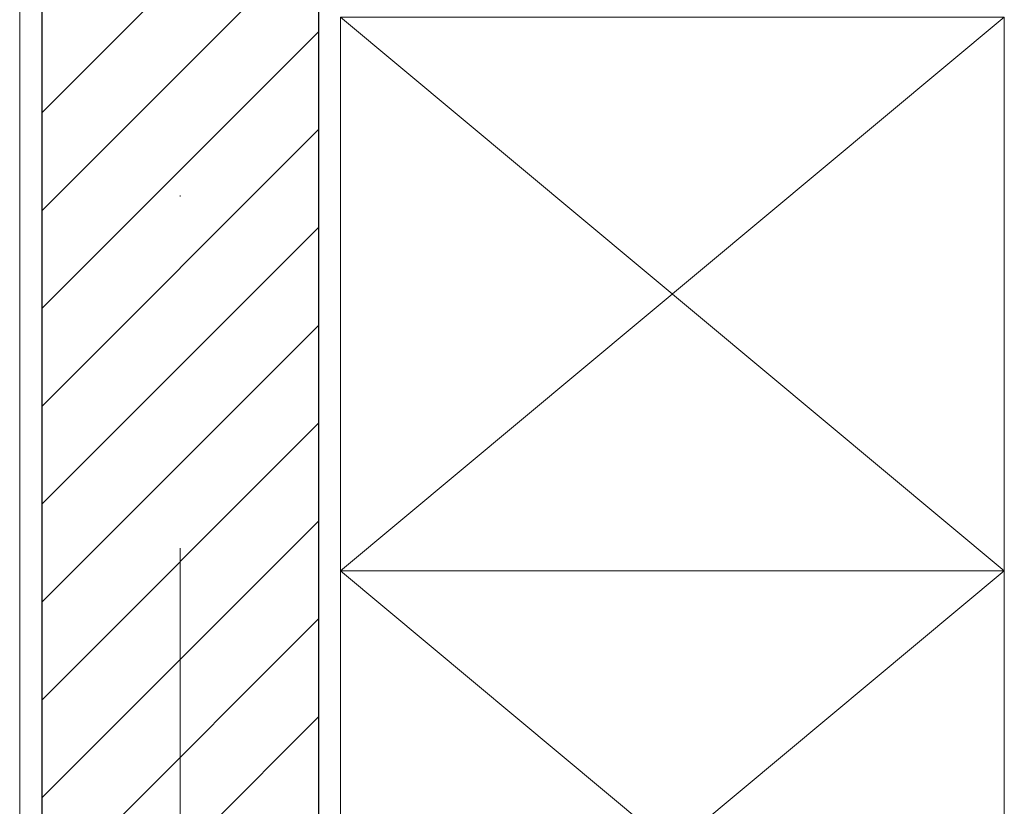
# Model space of a CAD drawing. Header units: metres. Extents: x 10441 to 19716, y -6570 to 1447.
# Tile 56 of 136: x 15544 to 15633, y -3579 to -3508. Entities that reach past the tile are written whole.
import ezdxf
from ezdxf.enums import TextEntityAlignment as Align

# ---------------------------------------------------------------- set-up
doc = ezdxf.new("R2010")
doc.units = ezdxf.units.M
doc.header["$MEASUREMENT"] = 0
doc.linetypes.add('DASHDOT', pattern=[25.4, 12.7, -6.35, 0, -6.35])
for name, color, linetype, lineweight in [('#elektryczne', 8, 'Continuous', 20), ('A_HACZE', 8, 'Continuous', 5), ('A_OSIE', 8, 'Continuous', 13), ('A_OZACZENIE DRZWI', 8, 'Continuous', 13), ('A_OZNACZENIA OKIEN', 8, 'Continuous', 13), ('A_PROJEKTOWANE ŚCIANY MUROWANE NOŚNE', 8, 'Continuous', 30), ('A_TYNK', 8, 'Continuous', 5), ('A_WYPOSAZENIE', 8, 'Continuous', 5)]:
    doc.layers.add(name, color=color, linetype=linetype, lineweight=lineweight)
doc.styles.add('m1_romans', font='romans.shx', dxfattribs={"width": 0.8})

# ---------------------------------------------------------------- blocks, each defined once
blk = doc.blocks.new('podkład')
at = {"layer": 'A_HACZE', "color": 8, "linetype": 'Continuous'}
for p, q in [((11388.801, -1246.34), (11363.801, -1271.34)), ((11388.801, -1255.179), (11363.801, -1280.179)), ((11388.801, -1264.018), (11363.801, -1289.018)), ((11388.801, -1272.857), (11363.801, -1297.857)), ((11388.801, -1281.695), (11363.801, -1306.695)), ((11388.801, -1290.534), (11363.801, -1315.534)), ((11388.801, -1299.373), (11363.801, -1324.373)), ((11388.801, -1308.212), (11363.801, -1333.212)), ((11388.801, -1317.051), (11363.801, -1342.051)), ((11388.801, -1325.89), (11363.801, -1350.89))]:
    blk.add_line(p, q, dxfattribs=at)
at = {"layer": 'A_OSIE', "color": 8, "linetype": 'DASHDOT', "ltscale": 5}
blk.add_line((11376.301, -675.146), (11376.301, -2335.96), dxfattribs=at)
at = {"layer": 'A_PROJEKTOWANE ŚCIANY MUROWANE NOŚNE', "color": 8}
for p, q in [((11388.801, -985.584), (11388.801, -1364.699)), ((11363.801, -989.285), (11363.801, -1389.699)), ((11363.801, -1263.159), (11363.801, -1389.699))]:
    blk.add_line(p, q, dxfattribs=at)
at = {"layer": 'A_TYNK', "color": 8, "linetype": 'Continuous'}
blk.add_line((11361.801, -991.602), (11361.801, -1402.199), dxfattribs=at)
at = {"layer": 'A_WYPOSAZENIE', "color": 8}
for p, q in [((11390.786, -1312.699), (11450.786, -1262.699)), ((11390.786, -1262.699), (11450.786, -1312.699)), ((11390.786, -1362.699), (11450.786, -1312.699)), ((11390.786, -1312.699), (11450.786, -1362.699))]:
    blk.add_line(p, q, dxfattribs=at)
for points in [[(11450.786, -1262.699), (11450.786, -1312.699), (11390.786, -1312.699), (11390.786, -1262.699)], [(11450.786, -1312.699), (11450.786, -1362.699), (11390.786, -1362.699), (11390.786, -1312.699)]]:
    blk.add_lwpolyline(points, close=True, dxfattribs=at)
at = {"layer": 'A_OZACZENIE DRZWI', "color": 8, "ltscale": 0.1, "style": 'm1_romans', "width": 0.8}
for rotation, p in [(98.48606, (12735.073, -773.135)), (359.99999, (12573.801, -1012.699)), (89.99999, (11565.286, -1150.141)), (89.99999, (11872.286, -1150.141)), (89.99999, (12230.03, -1245.641)), (89.99999, (12385.875, -1249.441)), (89.99999, (11565.286, -1370.894)), (89.99999, (11872.286, -1370.894)), (89.99999, (12230.03, -1370.894)), (89.99999, (12389.301, -1370.894)), (89.99999, (11748.794, -1556.148)), (89.99999, (11986.603, -1556.148)), (89.99999, (12389.301, -1556.148)), (359.99999, (12235.051, -1664.2)), (359.99999, (12235.051, -1880.2)), (89.99999, (11745.781, -2001.941))]:
    blk.add_attdef('SZEROKOSC', text='', height=10, rotation=rotation, dxfattribs=at).set_placement(p, align=Align.BOTTOM_CENTER)
for rotation, p in [(98.48606, (12738.555, -773.475)), (359.99999, (12572.951, -1016.093)), (89.99999, (11568.68, -1150.991)), (89.99999, (11875.68, -1150.991)), (89.99999, (12233.423, -1246.491)), (89.99999, (12389.268, -1250.291)), (89.99999, (11568.68, -1371.744)), (89.99999, (11875.68, -1371.744)), (89.99999, (12233.424, -1371.744)), (89.99999, (12392.695, -1371.744)), (89.99999, (11752.187, -1556.998)), (89.99999, (11989.997, -1556.998)), (89.99999, (12392.695, -1556.998)), (359.99999, (12234.201, -1667.593)), (359.99999, (12234.201, -1883.593)), (89.99999, (11749.175, -2002.791))]:
    blk.add_attdef('WYSOKOSC', text='', height=10, rotation=rotation, dxfattribs=at).set_placement(p, align=Align.TOP_CENTER)
at = {"layer": 'A_OZNACZENIA OKIEN', "color": 8, "ltscale": 0.1, "style": 'm1_romans', "width": 0.8}
for rotation, p in [(278.86761, (13403.276, -587.565)), (278.86761, (13013.44, -645.269)), (278.86761, (12475.303, -724.921)), (278.86761, (12253.717, -757.72)), (0.00001, (14011.092, -903.425)), (278.86761, (11051.11, -935.724)), (278.86761, (10670.259, -992.094)), (0.00001, (14011.092, -1578.093)), (89.99999, (10822.997, -2081.555)), (89.99999, (11207.997, -2081.555)), (89.99999, (11973.997, -2081.555)), (89.99999, (13179.195, -2081.555)), (89.99999, (13543.195, -2081.555))]:
    blk.add_attdef('WYSOKOSC', text='', height=10, rotation=rotation, dxfattribs=at).set_placement(p, align=Align.TOP_CENTER)
for rotation, p in [(278.86761, (13373.707, -593.039)), (278.86761, (12983.87, -650.743)), (278.86761, (12445.733, -730.395)), (278.86761, (12224.148, -763.194)), (0.00001, (14017.48, -900.031)), (278.86761, (11021.54, -941.198)), (278.86761, (10640.689, -997.568)), (0.00001, (14017.48, -1574.699)), (89.99999, (10819.603, -2080.704)), (89.99999, (11204.603, -2080.704)), (89.99999, (11970.603, -2080.704)), (89.99999, (13175.801, -2080.704)), (89.99999, (13539.801, -2080.704))]:
    blk.add_attdef('SZEROKOSC', text='', height=10, rotation=rotation, dxfattribs=at).set_placement(p, align=Align.BOTTOM_CENTER)

msp = doc.modelspace()

# ---------------------------------------------------------------- block references
at = {"layer": '#elektryczne', "color": 8, "linetype": 'Continuous', "lineweight": 18}
msp.add_blockref('podkład', (4182.373, -2244.781), dxfattribs=at)

doc.saveas('drawing.dxf')
